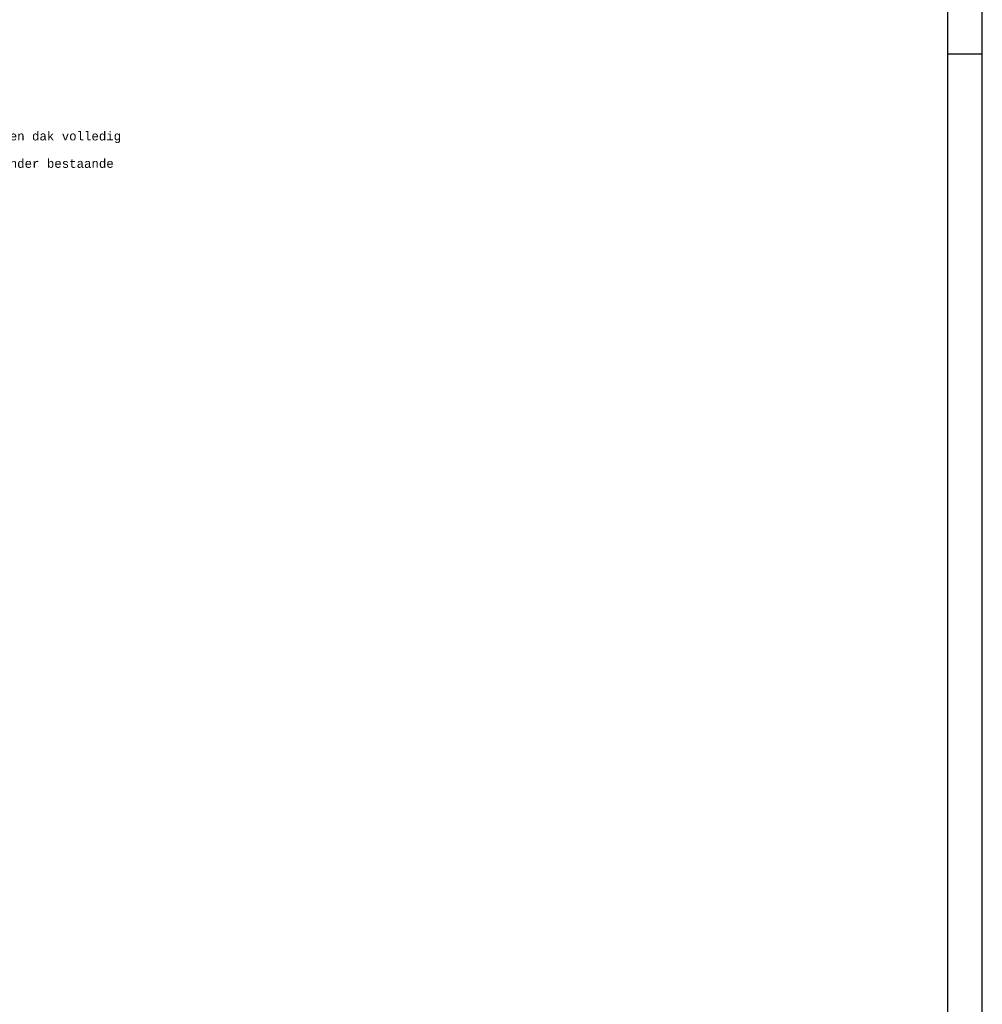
# Model space of a CAD drawing. Extents: x 2 to 87, y -108 to 11.
# Tile 209 of 210: x 59 to 87, y -46 to -18. Entities that reach past the tile are written whole.
import ezdxf

# ---------------------------------------------------------------- set-up
doc = ezdxf.new("R2010")
doc.units = 0
doc.header["$MEASUREMENT"] = 0
doc.layers.add('1', color=7, linetype='CONTINUOUS')
doc.layers.add('8', color=7, linetype='CONTINUOUS')
doc.styles.add('MONOTXT', font='MONOTXT', dxfattribs={"height": 0.2})

msp = doc.modelspace()

# ---------------------------------------------------------------- linework, layer by layer
at = {"layer": '1', "color": 7, "linetype": 'Continuous'}
for p, q in [((86.5762, -107.7855), (86.5762, 11.0145)), ((85.5762, -18.6855), (86.5762, -18.6855))]:
    msp.add_line(p, q, dxfattribs=at)
msp.add_lwpolyline([(85.5762, 10.0145), (3.4762, 10.0145), (3.4762, -106.7855), (85.5762, -106.7855)], close=True, dxfattribs=at)

# ---------------------------------------------------------------- texts
at = {"layer": '8', "color": 7, "linetype": 'Continuous', "style": 'MONOTXT'}
for s, p in [('In gearceerd gebied verdieping en dak volledig', (51.5302, -21.2129)), ('storten nieuwe betonopstorten onder bestaande ', (51.5302, -22.0129))]:
    msp.add_text(s, height=0.25, dxfattribs=at).set_placement(p)

doc.saveas('drawing.dxf')
